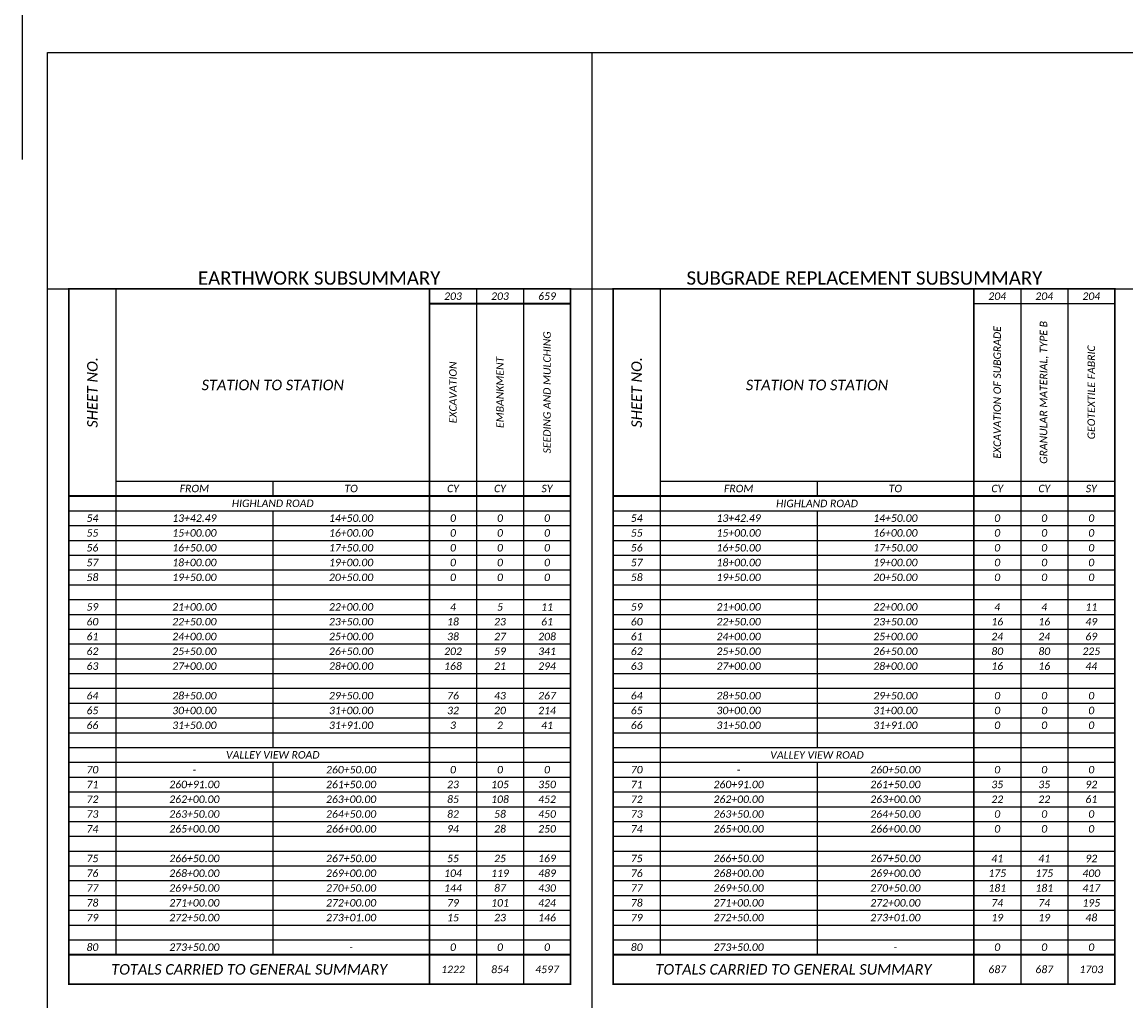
# Model space of a CAD drawing. Extents: x 104 to 476, y -41 to 50.
# Tile 19 of 22: x 361 to 382, y 4 to 22. Entities that reach past the tile are written whole.
import ezdxf

# ---------------------------------------------------------------- set-up
doc = ezdxf.new("R2010")
doc.units = 21
doc.header["$MEASUREMENT"] = 0
doc.layers.add('0_Mview', color=7, linetype='Continuous', plot=False)
doc.layers.add('0_View_Frame_Border', color=7, linetype='Continuous', plot=False)
for name, color, linetype in [('SH_Border', 7, 'Continuous'), ('SH_Data', 7, 'Continuous'), ('SH_Text', 7, 'Continuous')]:
    doc.layers.add(name, color=color, linetype=linetype)
doc.styles.add('P_Slanted_Normal', font='calibrii.ttf', dxfattribs={"height": 0.14})
doc.styles.add('P_Straight_Title', font='calibri.ttf', dxfattribs={"height": 0.2})

# ---------------------------------------------------------------- blocks, each defined once
blk = doc.blocks.new('*A1029')
at = {"layer": 'SH_Data', "linetype": 'Continuous', "ltscale": 0.13014, "const_width": 0.0325}
blk.add_lwpolyline([(9.37, 0), (0, 0), (0, -12.998), (9.37, -12.998)], close=True, dxfattribs=at)
at = {"layer": 'SH_Data', "linetype": 'Continuous', "ltscale": 0.13014}
for points in [[(0.878, 0), (0.878, -12.445)], [(7.613, 0), (7.613, -12.998)], [(8.492, 0), (8.492, -12.998)], [(6.735, -0.277), (9.37, -0.277)], [(0.878, -3.595), (9.37, -3.595)], [(3.807, -3.595), (3.807, -3.872)], [(0, -4.148), (9.37, -4.148)], [(3.807, -4.148), (3.807, -8.573)], [(0, -4.425), (9.37, -4.425)], [(0, -4.701), (9.37, -4.701)], [(0, -4.978), (9.37, -4.978)], [(0, -5.254), (9.37, -5.254)], [(0, -5.531), (9.37, -5.531)], [(0, -5.807), (9.37, -5.807)], [(0, -6.084), (9.37, -6.084)], [(0, -6.361), (9.37, -6.361)], [(0, -6.637), (9.37, -6.637)], [(0, -6.914), (9.37, -6.914)], [(0, -7.19), (9.37, -7.19)], [(0, -7.467), (9.37, -7.467)], [(0, -7.743), (9.37, -7.743)], [(0, -8.02), (9.37, -8.02)], [(0, -8.296), (9.37, -8.296)], [(0, -8.573), (9.37, -8.573)], [(0, -8.85), (9.37, -8.85)], [(3.807, -8.85), (3.807, -12.445)], [(0, -9.126), (9.37, -9.126)], [(0, -9.403), (9.37, -9.403)], [(0, -9.679), (9.37, -9.679)], [(0, -9.956), (9.37, -9.956)], [(0, -10.232), (9.37, -10.232)], [(0, -10.509), (9.37, -10.509)], [(0, -10.785), (9.37, -10.785)], [(0, -11.062), (9.37, -11.062)], [(0, -11.338), (9.37, -11.338)], [(0, -11.615), (9.37, -11.615)], [(0, -11.892), (9.37, -11.892)], [(0, -12.168), (9.37, -12.168)]]:
    blk.add_lwpolyline(points, dxfattribs=at)
at = {"layer": 'SH_Data', "linetype": 'Continuous', "ltscale": 0.13014, "const_width": 0.0325}
for points in [[(6.735, 0), (6.735, -12.998)], [(0, -3.872), (9.37, -3.872)], [(0, -12.445), (9.37, -12.445)]]:
    blk.add_lwpolyline(points, dxfattribs=at)
at = {"layer": 'SH_Text', "char_height": 0.14, "width": 0.7483, "attachment_point": 5, "style": 'P_Slanted_Normal'}
for s, insert in [('204', (7.174, -0.138)), ('204', (8.052, -0.138)), ('204', (8.931, -0.138)), ('CY', (7.174, -3.733)), ('CY', (8.052, -3.733)), ('SY', (8.931, -3.733))]:
    blk.add_mtext(s, dxfattribs=dict(at, insert=insert))
at = {"layer": 'SH_Text', "char_height": 0.14, "width": 3.31857, "attachment_point": 5, "rotation": 90, "style": 'P_Slanted_Normal'}
for s, insert in [('EXCAVATION OF SUBGRADE', (7.174, -1.936)), ('GRANULAR MATERIAL, TYPE B', (8.052, -1.936)), ('GEOTEXTILE FABRIC', (8.931, -1.936))]:
    blk.add_mtext(s, dxfattribs=dict(at, insert=insert))
at = {"layer": 'SH_Text', "insert": (0.439, -1.936), "char_height": 0.196, "attachment_point": 5, "rotation": 90, "style": 'P_Slanted_Normal'}
blk.add_mtext('SHEET NO.', dxfattribs=at)
at = {"layer": 'SH_Text', "style": 'P_Slanted_Normal'}
for s, insert, char_height, attachment_point in [('STATION TO STATION', (3.807, -1.798), 0.196, 5), ('FROM', (2.343, -3.733), 0.14, 5), ('TO', (5.271, -3.733), 0.14, 5), ('HIGHLAND ROAD', (3.807, -4.083), 0.14, 8), ('54', (0.439, -4.286), 0.14, 5), ('13+42.49', (2.343, -4.286), 0.14, 5), ('14+50.00', (5.271, -4.286), 0.14, 5), ('0', (7.174, -4.286), 0.14, 5), ('0', (8.052, -4.286), 0.14, 5), ('0', (8.931, -4.286), 0.14, 5), ('55', (0.439, -4.563), 0.14, 5), ('15+00.00', (2.343, -4.563), 0.14, 5), ('16+00.00', (5.271, -4.563), 0.14, 5), ('0', (7.174, -4.563), 0.14, 5), ('0', (8.052, -4.563), 0.14, 5), ('0', (8.931, -4.563), 0.14, 5), ('56', (0.439, -4.84), 0.14, 5), ('16+50.00', (2.343, -4.84), 0.14, 5), ('17+50.00', (5.271, -4.84), 0.14, 5), ('0', (7.174, -4.84), 0.14, 5), ('0', (8.052, -4.84), 0.14, 5), ('0', (8.931, -4.84), 0.14, 5), ('57', (0.439, -5.116), 0.14, 5), ('18+00.00', (2.343, -5.116), 0.14, 5), ('19+00.00', (5.271, -5.116), 0.14, 5), ('0', (7.174, -5.116), 0.14, 5), ('0', (8.052, -5.116), 0.14, 5), ('0', (8.931, -5.116), 0.14, 5), ('58', (0.439, -5.393), 0.14, 5), ('19+50.00', (2.343, -5.393), 0.14, 5), ('20+50.00', (5.271, -5.393), 0.14, 5), ('0', (7.174, -5.393), 0.14, 5), ('0', (8.052, -5.393), 0.14, 5), ('0', (8.931, -5.393), 0.14, 5), ('59', (0.439, -5.946), 0.14, 5), ('21+00.00', (2.343, -5.946), 0.14, 5), ('22+00.00', (5.271, -5.946), 0.14, 5), ('4', (7.174, -5.946), 0.14, 5), ('4', (8.052, -5.946), 0.14, 5), ('11', (8.931, -5.946), 0.14, 5), ('60', (0.439, -6.222), 0.14, 5), ('22+50.00', (2.343, -6.222), 0.14, 5), ('23+50.00', (5.271, -6.222), 0.14, 5), ('16', (7.174, -6.222), 0.14, 5), ('16', (8.052, -6.222), 0.14, 5), ('49', (8.931, -6.222), 0.14, 5), ('61', (0.439, -6.499), 0.14, 5), ('24+00.00', (2.343, -6.499), 0.14, 5), ('25+00.00', (5.271, -6.499), 0.14, 5), ('24', (7.174, -6.499), 0.14, 5), ('24', (8.052, -6.499), 0.14, 5), ('69', (8.931, -6.499), 0.14, 5), ('62', (0.439, -6.775), 0.14, 5), ('25+50.00', (2.343, -6.775), 0.14, 5), ('26+50.00', (5.271, -6.775), 0.14, 5), ('80', (7.174, -6.775), 0.14, 5), ('80', (8.052, -6.775), 0.14, 5), ('225', (8.931, -6.775), 0.14, 5), ('63', (0.439, -7.052), 0.14, 5), ('27+00.00', (2.343, -7.052), 0.14, 5), ('28+00.00', (5.271, -7.052), 0.14, 5), ('16', (7.174, -7.052), 0.14, 5), ('16', (8.052, -7.052), 0.14, 5), ('44', (8.931, -7.052), 0.14, 5), ('64', (0.439, -7.605), 0.14, 5), ('28+50.00', (2.343, -7.605), 0.14, 5), ('29+50.00', (5.271, -7.605), 0.14, 5), ('0', (7.174, -7.605), 0.14, 5), ('0', (8.052, -7.605), 0.14, 5), ('0', (8.931, -7.605), 0.14, 5), ('65', (0.439, -7.882), 0.14, 5), ('30+00.00', (2.343, -7.882), 0.14, 5), ('31+00.00', (5.271, -7.882), 0.14, 5), ('0', (7.174, -7.882), 0.14, 5), ('0', (8.052, -7.882), 0.14, 5), ('0', (8.931, -7.882), 0.14, 5), ('66', (0.439, -8.158), 0.14, 5), ('31+50.00', (2.343, -8.158), 0.14, 5), ('31+91.00', (5.271, -8.158), 0.14, 5), ('0', (7.174, -8.158), 0.14, 5), ('0', (8.052, -8.158), 0.14, 5), ('0', (8.931, -8.158), 0.14, 5), ('VALLEY VIEW ROAD', (3.807, -8.784), 0.14, 8), ('70', (0.439, -8.988), 0.14, 5), ('-', (2.343, -8.988), 0.14, 5), ('260+50.00', (5.271, -8.988), 0.14, 5), ('0', (7.174, -8.988), 0.14, 5), ('0', (8.052, -8.988), 0.14, 5), ('0', (8.931, -8.988), 0.14, 5), ('71', (0.439, -9.264), 0.14, 5), ('260+91.00', (2.343, -9.264), 0.14, 5), ('261+50.00', (5.271, -9.264), 0.14, 5), ('35', (7.174, -9.264), 0.14, 5), ('35', (8.052, -9.264), 0.14, 5), ('92', (8.931, -9.264), 0.14, 5), ('72', (0.439, -9.541), 0.14, 5), ('262+00.00', (2.343, -9.541), 0.14, 5), ('263+00.00', (5.271, -9.541), 0.14, 5), ('22', (7.174, -9.541), 0.14, 5), ('22', (8.052, -9.541), 0.14, 5), ('61', (8.931, -9.541), 0.14, 5), ('73', (0.439, -9.817), 0.14, 5), ('263+50.00', (2.343, -9.817), 0.14, 5), ('264+50.00', (5.271, -9.817), 0.14, 5), ('0', (7.174, -9.817), 0.14, 5), ('0', (8.052, -9.817), 0.14, 5), ('0', (8.931, -9.817), 0.14, 5), ('74', (0.439, -10.094), 0.14, 5), ('265+00.00', (2.343, -10.094), 0.14, 5), ('266+00.00', (5.271, -10.094), 0.14, 5), ('0', (7.174, -10.094), 0.14, 5), ('0', (8.052, -10.094), 0.14, 5), ('0', (8.931, -10.094), 0.14, 5), ('75', (0.439, -10.647), 0.14, 5), ('266+50.00', (2.343, -10.647), 0.14, 5), ('267+50.00', (5.271, -10.647), 0.14, 5), ('41', (7.174, -10.647), 0.14, 5), ('41', (8.052, -10.647), 0.14, 5), ('92', (8.931, -10.647), 0.14, 5), ('76', (0.439, -10.924), 0.14, 5), ('268+00.00', (2.343, -10.924), 0.14, 5), ('269+00.00', (5.271, -10.924), 0.14, 5), ('175', (7.174, -10.924), 0.14, 5), ('175', (8.052, -10.924), 0.14, 5), ('400', (8.931, -10.924), 0.14, 5), ('77', (0.439, -11.2), 0.14, 5), ('269+50.00', (2.343, -11.2), 0.14, 5), ('270+50.00', (5.271, -11.2), 0.14, 5), ('181', (7.174, -11.2), 0.14, 5), ('181', (8.052, -11.2), 0.14, 5), ('417', (8.931, -11.2), 0.14, 5), ('78', (0.439, -11.477), 0.14, 5), ('271+00.00', (2.343, -11.477), 0.14, 5), ('272+00.00', (5.271, -11.477), 0.14, 5), ('74', (7.174, -11.477), 0.14, 5), ('74', (8.052, -11.477), 0.14, 5), ('195', (8.931, -11.477), 0.14, 5), ('79', (0.439, -11.753), 0.14, 5), ('272+50.00', (2.343, -11.753), 0.14, 5), ('273+01.00', (5.271, -11.753), 0.14, 5), ('19', (7.174, -11.753), 0.14, 5), ('19', (8.052, -11.753), 0.14, 5), ('48', (8.931, -11.753), 0.14, 5), ('80', (0.439, -12.306), 0.14, 5), ('273+50.00', (2.343, -12.306), 0.14, 5), ('-', (5.271, -12.306), 0.14, 5), ('0', (7.174, -12.306), 0.14, 5), ('0', (8.052, -12.306), 0.14, 5), ('0', (8.931, -12.306), 0.14, 5), ('TOTALS CARRIED TO GENERAL SUMMARY', (3.367, -12.721), 0.196, 5), ('687', (7.174, -12.721), 0.14, 5), ('687', (8.052, -12.721), 0.14, 5), ('1703', (8.931, -12.721), 0.14, 5)]:
    blk.add_mtext(s, dxfattribs=dict(at, insert=insert, char_height=char_height, attachment_point=attachment_point))
blk = doc.blocks.new('*A1040')
at = {"layer": 'SH_Data', "linetype": 'Continuous', "ltscale": 0.13014, "const_width": 0.0325}
blk.add_lwpolyline([(9.37, 0), (0, 0), (0, -12.998), (9.37, -12.998)], close=True, dxfattribs=at)
at = {"layer": 'SH_Data', "linetype": 'Continuous', "ltscale": 0.13014}
for points in [[(0.878, 0), (0.878, -12.445)], [(7.613, 0), (7.613, -12.998)], [(8.492, 0), (8.492, -12.998)], [(0.878, -3.595), (9.37, -3.595)], [(3.807, -3.595), (3.807, -3.872)], [(0, -4.148), (9.37, -4.148)], [(3.807, -4.148), (3.807, -8.573)], [(0, -4.425), (9.37, -4.425)], [(0, -4.701), (9.37, -4.701)], [(0, -4.978), (9.37, -4.978)], [(0, -5.254), (9.37, -5.254)], [(0, -5.531), (9.37, -5.531)], [(0, -5.807), (9.37, -5.807)], [(0, -6.084), (9.37, -6.084)], [(0, -6.361), (9.37, -6.361)], [(0, -6.637), (9.37, -6.637)], [(0, -6.914), (9.37, -6.914)], [(0, -7.19), (9.37, -7.19)], [(0, -7.467), (9.37, -7.467)], [(0, -7.743), (9.37, -7.743)], [(0, -8.02), (9.37, -8.02)], [(0, -8.296), (9.37, -8.296)], [(0, -8.573), (9.37, -8.573)], [(0, -8.85), (9.37, -8.85)], [(3.807, -8.85), (3.807, -12.445)], [(0, -9.126), (9.37, -9.126)], [(0, -9.403), (9.37, -9.403)], [(0, -9.679), (9.37, -9.679)], [(0, -9.956), (9.37, -9.956)], [(0, -10.232), (9.37, -10.232)], [(0, -10.509), (9.37, -10.509)], [(0, -10.785), (9.37, -10.785)], [(0, -11.062), (9.37, -11.062)], [(0, -11.338), (9.37, -11.338)], [(0, -11.615), (9.37, -11.615)], [(0, -11.892), (9.37, -11.892)], [(0, -12.168), (9.37, -12.168)]]:
    blk.add_lwpolyline(points, dxfattribs=at)
at = {"layer": 'SH_Data', "linetype": 'Continuous', "ltscale": 0.13014, "const_width": 0.0325}
for points in [[(6.735, 0), (6.735, -12.998)], [(6.735, -0.277), (9.37, -0.277)], [(0, -3.872), (9.37, -3.872)], [(0, -12.445), (9.37, -12.445)]]:
    blk.add_lwpolyline(points, dxfattribs=at)
at = {"layer": 'SH_Text', "char_height": 0.14, "width": 0.7483, "attachment_point": 5, "style": 'P_Slanted_Normal'}
for s, insert in [('203', (7.174, -0.138)), ('203', (8.052, -0.138)), ('659', (8.931, -0.138)), ('CY', (7.174, -3.733)), ('CY', (8.052, -3.733)), ('SY', (8.931, -3.733))]:
    blk.add_mtext(s, dxfattribs=dict(at, insert=insert))
at = {"layer": 'SH_Text', "char_height": 0.14, "width": 3.31857, "attachment_point": 5, "rotation": 90, "style": 'P_Slanted_Normal'}
for s, insert in [('SEEDING AND MULCHING', (8.931, -1.936)), ('EXCAVATION', (7.174, -1.936)), ('EMBANKMENT', (8.052, -1.936))]:
    blk.add_mtext(s, dxfattribs=dict(at, insert=insert))
at = {"layer": 'SH_Text', "insert": (0.439, -1.936), "char_height": 0.196, "attachment_point": 5, "rotation": 90, "style": 'P_Slanted_Normal'}
blk.add_mtext('SHEET NO.', dxfattribs=at)
at = {"layer": 'SH_Text', "attachment_point": 5, "style": 'P_Slanted_Normal'}
for s, insert, char_height in [('STATION TO STATION', (3.807, -1.798), 0.196), ('FROM', (2.343, -3.733), 0.14), ('TO', (5.271, -3.733), 0.14), ('HIGHLAND ROAD', (3.807, -4.01), 0.14), ('54', (0.439, -4.286), 0.14), ('13+42.49', (2.343, -4.286), 0.14), ('14+50.00', (5.271, -4.286), 0.14), ('0', (7.174, -4.286), 0.14), ('0', (8.052, -4.286), 0.14), ('0', (8.931, -4.286), 0.14), ('55', (0.439, -4.563), 0.14), ('15+00.00', (2.343, -4.563), 0.14), ('16+00.00', (5.271, -4.563), 0.14), ('0', (7.174, -4.563), 0.14), ('0', (8.052, -4.563), 0.14), ('0', (8.931, -4.563), 0.14), ('56', (0.439, -4.84), 0.14), ('16+50.00', (2.343, -4.84), 0.14), ('17+50.00', (5.271, -4.84), 0.14), ('0', (7.174, -4.84), 0.14), ('0', (8.052, -4.84), 0.14), ('0', (8.931, -4.84), 0.14), ('57', (0.439, -5.116), 0.14), ('18+00.00', (2.343, -5.116), 0.14), ('19+00.00', (5.271, -5.116), 0.14), ('0', (7.174, -5.116), 0.14), ('0', (8.052, -5.116), 0.14), ('0', (8.931, -5.116), 0.14), ('58', (0.439, -5.393), 0.14), ('19+50.00', (2.343, -5.393), 0.14), ('20+50.00', (5.271, -5.393), 0.14), ('0', (7.174, -5.393), 0.14), ('0', (8.052, -5.393), 0.14), ('0', (8.931, -5.393), 0.14), ('59', (0.439, -5.946), 0.14), ('21+00.00', (2.343, -5.946), 0.14), ('22+00.00', (5.271, -5.946), 0.14), ('4', (7.174, -5.946), 0.14), ('5', (8.052, -5.946), 0.14), ('11', (8.931, -5.946), 0.14), ('60', (0.439, -6.222), 0.14), ('22+50.00', (2.343, -6.222), 0.14), ('23+50.00', (5.271, -6.222), 0.14), ('18', (7.174, -6.222), 0.14), ('23', (8.052, -6.222), 0.14), ('61', (8.931, -6.222), 0.14), ('61', (0.439, -6.499), 0.14), ('24+00.00', (2.343, -6.499), 0.14), ('25+00.00', (5.271, -6.499), 0.14), ('38', (7.174, -6.499), 0.14), ('27', (8.052, -6.499), 0.14), ('208', (8.931, -6.499), 0.14), ('62', (0.439, -6.775), 0.14), ('25+50.00', (2.343, -6.775), 0.14), ('26+50.00', (5.271, -6.775), 0.14), ('202', (7.174, -6.775), 0.14), ('59', (8.052, -6.775), 0.14), ('341', (8.931, -6.775), 0.14), ('63', (0.439, -7.052), 0.14), ('27+00.00', (2.343, -7.052), 0.14), ('28+00.00', (5.271, -7.052), 0.14), ('168', (7.174, -7.052), 0.14), ('21', (8.052, -7.052), 0.14), ('294', (8.931, -7.052), 0.14), ('64', (0.439, -7.605), 0.14), ('28+50.00', (2.343, -7.605), 0.14), ('29+50.00', (5.271, -7.605), 0.14), ('76', (7.174, -7.605), 0.14), ('43', (8.052, -7.605), 0.14), ('267', (8.931, -7.605), 0.14), ('65', (0.439, -7.882), 0.14), ('30+00.00', (2.343, -7.882), 0.14), ('31+00.00', (5.271, -7.882), 0.14), ('32', (7.174, -7.882), 0.14), ('20', (8.052, -7.882), 0.14), ('214', (8.931, -7.882), 0.14), ('66', (0.439, -8.158), 0.14), ('31+50.00', (2.343, -8.158), 0.14), ('31+91.00', (5.271, -8.158), 0.14), ('3', (7.174, -8.158), 0.14), ('2', (8.052, -8.158), 0.14), ('41', (8.931, -8.158), 0.14), ('VALLEY VIEW ROAD', (3.807, -8.711), 0.14), ('70', (0.439, -8.988), 0.14), ('-', (2.343, -8.988), 0.14), ('260+50.00', (5.271, -8.988), 0.14), ('0', (7.174, -8.988), 0.14), ('0', (8.052, -8.988), 0.14), ('0', (8.931, -8.988), 0.14), ('71', (0.439, -9.264), 0.14), ('260+91.00', (2.343, -9.264), 0.14), ('261+50.00', (5.271, -9.264), 0.14), ('23', (7.174, -9.264), 0.14), ('105', (8.052, -9.264), 0.14), ('350', (8.931, -9.264), 0.14), ('72', (0.439, -9.541), 0.14), ('262+00.00', (2.343, -9.541), 0.14), ('263+00.00', (5.271, -9.541), 0.14), ('85', (7.174, -9.541), 0.14), ('108', (8.052, -9.541), 0.14), ('452', (8.931, -9.541), 0.14), ('73', (0.439, -9.817), 0.14), ('263+50.00', (2.343, -9.817), 0.14), ('264+50.00', (5.271, -9.817), 0.14), ('82', (7.174, -9.817), 0.14), ('58', (8.052, -9.817), 0.14), ('450', (8.931, -9.817), 0.14), ('74', (0.439, -10.094), 0.14), ('265+00.00', (2.343, -10.094), 0.14), ('266+00.00', (5.271, -10.094), 0.14), ('94', (7.174, -10.094), 0.14), ('28', (8.052, -10.094), 0.14), ('250', (8.931, -10.094), 0.14), ('75', (0.439, -10.647), 0.14), ('266+50.00', (2.343, -10.647), 0.14), ('267+50.00', (5.271, -10.647), 0.14), ('55', (7.174, -10.647), 0.14), ('25', (8.052, -10.647), 0.14), ('169', (8.931, -10.647), 0.14), ('76', (0.439, -10.924), 0.14), ('268+00.00', (2.343, -10.924), 0.14), ('269+00.00', (5.271, -10.924), 0.14), ('104', (7.174, -10.924), 0.14), ('119', (8.052, -10.924), 0.14), ('489', (8.931, -10.924), 0.14), ('77', (0.439, -11.2), 0.14), ('269+50.00', (2.343, -11.2), 0.14), ('270+50.00', (5.271, -11.2), 0.14), ('144', (7.174, -11.2), 0.14), ('87', (8.052, -11.2), 0.14), ('430', (8.931, -11.2), 0.14), ('78', (0.439, -11.477), 0.14), ('271+00.00', (2.343, -11.477), 0.14), ('272+00.00', (5.271, -11.477), 0.14), ('79', (7.174, -11.477), 0.14), ('101', (8.052, -11.477), 0.14), ('424', (8.931, -11.477), 0.14), ('79', (0.439, -11.753), 0.14), ('272+50.00', (2.343, -11.753), 0.14), ('273+01.00', (5.271, -11.753), 0.14), ('15', (7.174, -11.753), 0.14), ('23', (8.052, -11.753), 0.14), ('146', (8.931, -11.753), 0.14), ('80', (0.439, -12.306), 0.14), ('273+50.00', (2.343, -12.306), 0.14), ('-', (5.271, -12.306), 0.14), ('0', (7.174, -12.306), 0.14), ('0', (8.052, -12.306), 0.14), ('0', (8.931, -12.306), 0.14), ('TOTALS CARRIED TO GENERAL SUMMARY', (3.367, -12.721), 0.196), ('1222', (7.174, -12.721), 0.14), ('854', (8.052, -12.721), 0.14), ('4597', (8.931, -12.721), 0.14)]:
    blk.add_mtext(s, dxfattribs=dict(at, insert=insert, char_height=char_height))

msp = doc.modelspace()

# ---------------------------------------------------------------- linework, layer by layer
at = {"layer": '0_Mview', "color": 1, "flags": 128}
msp.add_lwpolyline([(392.971, 19.64), (392.971, 31.64), (361.463, 31.64), (361.463, 19.64)], dxfattribs=at)
at = {"layer": '0_Mview', "color": 1}
msp.add_lwpolyline([(361.941, 21.64), (392.441, 21.64), (392.441, 0.64), (361.941, 0.64)], close=True, dxfattribs=at)
at = {"layer": '0_View_Frame_Border', "color": 2, "flags": 128}
msp.add_lwpolyline([(361.941, 17.224), (372.108, 17.224), (382.275, 17.224), (392.441, 17.224)], dxfattribs=at)
at = {"layer": 'SH_Border', "flags": 128}
msp.add_lwpolyline([(372.108, 21.64), (372.108, 0.64)], dxfattribs=at)

# ---------------------------------------------------------------- block references
at = {"layer": 'SH_Data'}
for name, p in [('*A1040', (362.339, 17.224)), ('*A1029', (372.506, 17.224))]:
    msp.add_blockref(name, p, dxfattribs=at)

# ---------------------------------------------------------------- texts
at = {"layer": 'SH_Data', "char_height": 0.25, "attachment_point": 2, "style": 'P_Straight_Title'}
for s, insert, width in [('\\PEARTHWORK SUBSUMMARY', (367.013, 17.968), 7.26096), ('\\PSUBGRADE REPLACEMENT SUBSUMMARY', (377.199, 17.968), 8.62255)]:
    msp.add_mtext(s, dxfattribs=dict(at, insert=insert, width=width))

doc.saveas('drawing.dxf')
